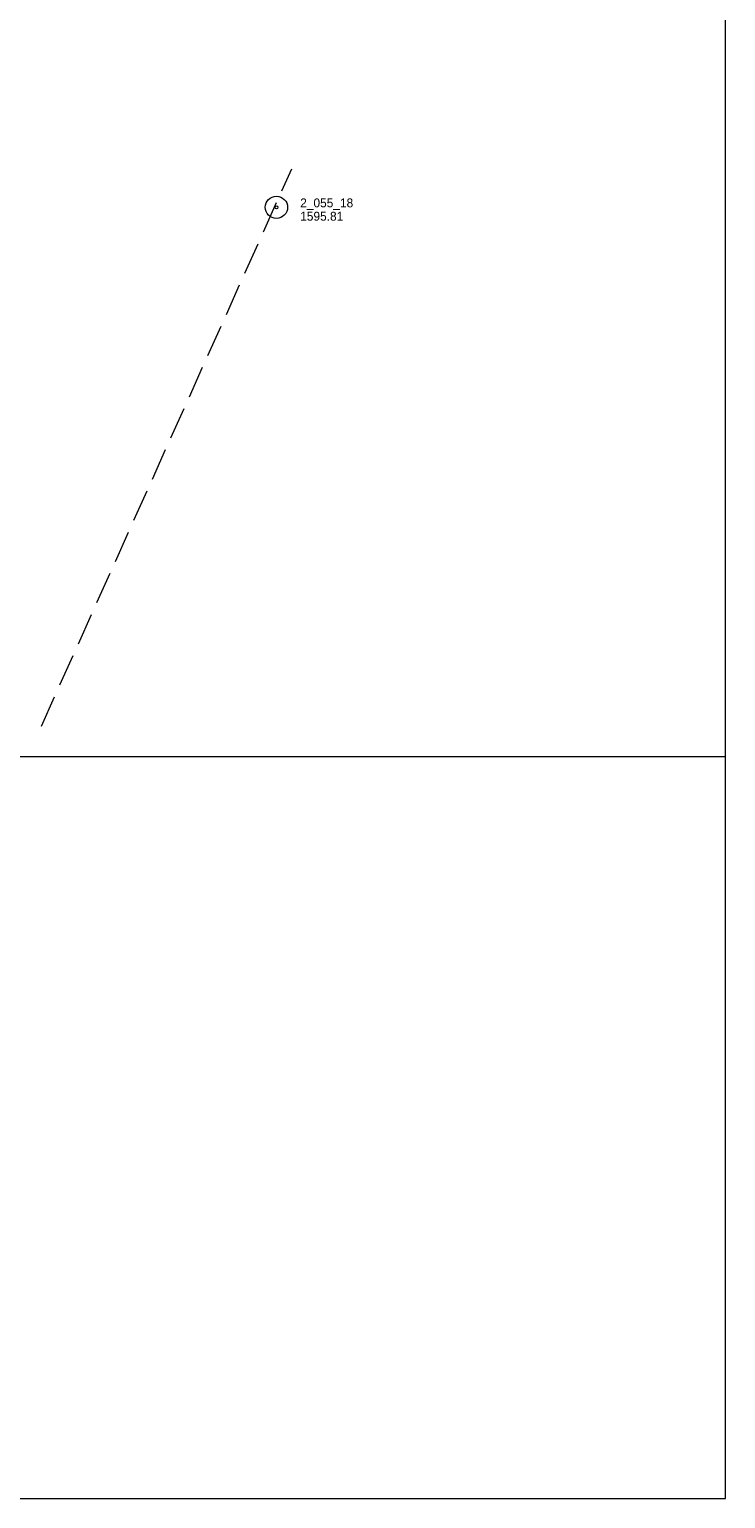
# Model space of a CAD drawing. Header units: feet. Extents: x 386788 to 389000, y 101500 to 103019.
# Tile 6 of 7: x 388531 to 389000, y 101500 to 102490. Entities that reach past the tile are written whole.
import ezdxf

# ---------------------------------------------------------------- set-up
doc = ezdxf.new("R2010")
doc.units = ezdxf.units.FT
doc.header["$MEASUREMENT"] = 0
doc.linetypes.add('DGN Style 3', pattern=[30.412354, 21.72311, -8.689244])
for name, color, linetype, lineweight in [('E_MAP_GridLines', 251, 'Continuous', 0), ('E_MAP_Limits', 21, 'DGN Style 3', 0), ('E_MAP_PassPoints', 40, 'Continuous', 0)]:
    doc.layers.add(name, color=color, linetype=linetype, lineweight=lineweight)
doc.styles.add('Style-IGR_FONT_0', font='IGR_FONT_0.shx')

# ---------------------------------------------------------------- blocks, each defined once
blk = doc.blocks.new('PP')
at = {"layer": 'E_MAP_PassPoints', "color": 40, "linetype": 'Continuous', "lineweight": 0}
for radius in [7.5, 0.96]:
    blk.add_circle((0, 0), radius, dxfattribs=at)

msp = doc.modelspace()

# ---------------------------------------------------------------- linework, layer by layer
at = {"layer": 'E_MAP_GridLines', "color": 161, "linetype": 'Continuous', "lineweight": 0}
for p, q in [((389000, 101500), (389000, 103000)), ((387500, 102000), (389000, 102000)), ((387500, 101500), (389000, 101500))]:
    msp.add_line(p, q, dxfattribs=at)
at = {"layer": 'E_MAP_Limits', "color": 73, "linetype": 'DGN Style 3', "lineweight": 0, "flags": 128}
msp.add_lwpolyline([(388539.35, 102020.38), (388707.86, 102395.8)], dxfattribs=at)

# ---------------------------------------------------------------- block references
at = {"layer": 'E_MAP_PassPoints', "color": 40, "linetype": 'Continuous', "lineweight": 0}
msp.add_blockref('PP', (388697.6, 102369.92), dxfattribs=at)

# ---------------------------------------------------------------- texts
at = {"layer": 'E_MAP_PassPoints', "color": 40, "linetype": 'Continuous', "lineweight": 0, "style": 'Style-IGR_FONT_0'}
for s, p in [('2_055_18', (388713.6, 102369.92)), ('1595.81', (388713.6, 102360.92))]:
    msp.add_text(s, height=6, dxfattribs=at).set_placement(p)

doc.saveas('drawing.dxf')
